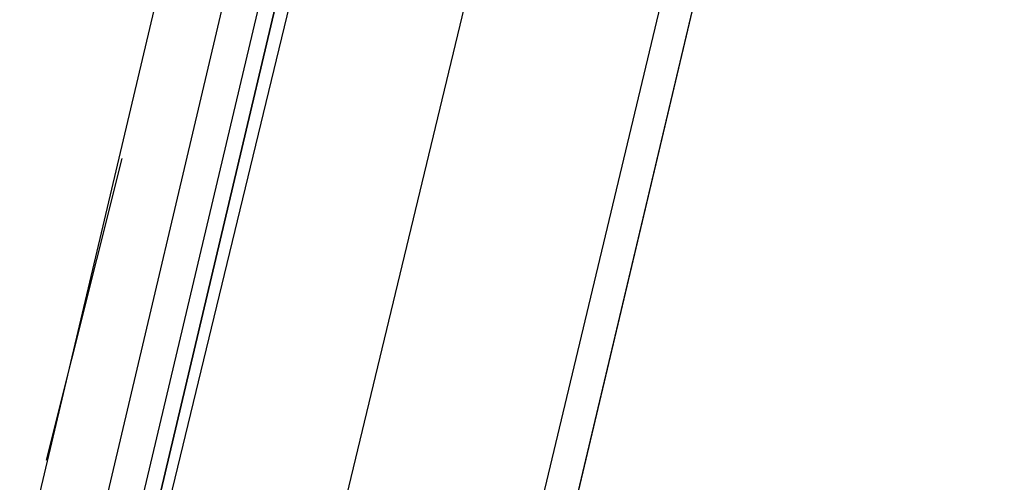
# Model space of a CAD drawing. Header units: feet. Extents: x -79 to 198, y -22 to 181.
# Tile 116 of 256: x 122.264 to 123.829, y 54.876 to 55.612. Entities that reach past the tile are written whole.
import ezdxf

# ---------------------------------------------------------------- set-up
doc = ezdxf.new("R2010")
doc.units = ezdxf.units.FT
doc.layers.add('A-LINEA', color=7, linetype='CONTINUOUS')

msp = doc.modelspace()

# ---------------------------------------------------------------- linework, layer by layer
at = {"layer": 'A-LINEA'}
for p, q in [((122.68, 56.4844), (120.9333, 49.0978)), ((122.36, 54.6711), (122.7467, 56.3111)), ((123.44, 56.2978), (121.68, 48.9244)), ((122.3067, 54.9111), (122.4267, 55.3911))]:
    msp.add_line(p, q, dxfattribs=at)
for points in [[(118.2, 75.6978), (115.0667, 62.4578), (114.5867, 60.4578), (117.1867, 59.8444), (117, 59.0311), (123.76, 57.4311), (119.2267, 38.2978), (126.2667, 36.6311)], [(117, 59.0311), (123.76, 57.4311), (119.84, 40.8844)], [(123.1467, 56.3644), (122.72, 54.5911), (122.2933, 52.7911)], [(122.4533, 54.6444), (122.8667, 56.3511), (122.8533, 56.3511), (122.84, 56.3511), (122.44, 54.6578), (122.84, 56.3511), (122.8267, 56.3644), (122.8133, 56.3511), (122.4133, 54.6578)]]:
    msp.add_lwpolyline(points, dxfattribs=at)

doc.saveas('drawing.dxf')
